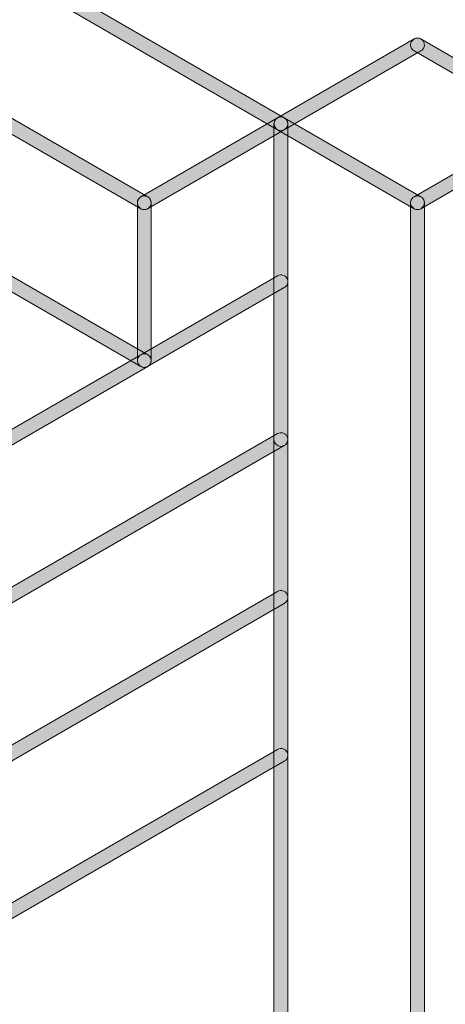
# Paper-space layout 'A01 Title Sheet' of a CAD drawing. Header units: millimetres. Extents: x 0 to 2642, y -51 to 594.
# Tile 8 of 14: x 545 to 561, y 530 to 566. Entities that reach past the tile are written whole.
import ezdxf
from ezdxf.enums import TextEntityAlignment as Align
from ezdxf.lldxf.tags import DXFTag

# ---------------------------------------------------------------- set-up
doc = ezdxf.new("R2010")
doc.units = ezdxf.units.MM
doc.linetypes.add('DASHED', pattern=[19.05, 12.7, -6.35])
doc.layers.add('A_10_Sheet_Annotation', color=250, linetype='Continuous', lineweight=25)
doc.styles.get("Standard").update_dxf_attribs({"font": 'arial.ttf'})
doc.styles.add('Standard 2.5mm (Annotative)', font='arial.ttf', dxfattribs={"height": 2.5})
doc.styles.add('Standard 3.0mm (Annotative)', font='arial.ttf', dxfattribs={"height": 3})
tags = doc.linetypes.add('COMM', pattern='A,12.7,-5.08,["TC",Standard,S=2.54,R=0,X=-2.54,Y=-1.27],-5', length=22.78).pattern_tags.tags
tags[6] = DXFTag(74, 10)

# ---------------------------------------------------------------- blocks, each defined once
blk = doc.blocks.new('Title Block - Project Title Sheet')
at = {"true_color": 0x28225c}
h = blk.add_hatch(color=179, dxfattribs=at)
h.dxf.hatch_style = 2
edge = h.paths.add_edge_path()
edge.add_spline(control_points=[(554.567, 561.882), (554.567, 561.882), (524.578, 579.196), (524.578, 579.196), (524.458, 579.265), (524.417, 579.418), (524.486, 579.539), (524.486, 579.539), (524.486, 579.539), (524.486, 579.539), (524.556, 579.659), (524.71, 579.7), (524.829, 579.631), (524.829, 579.631), (524.829, 579.631), (524.829, 579.631), (524.829, 579.631), (554.818, 562.317), (554.818, 562.317), (554.938, 562.248), (554.98, 562.094), (554.91, 561.973), (554.91, 561.973), (554.91, 561.973), (554.91, 561.973), (554.863, 561.893), (554.779, 561.848), (554.692, 561.848), (554.692, 561.848), (554.692, 561.848), (554.692, 561.848), (554.649, 561.848), (554.606, 561.859), (554.567, 561.882), (554.567, 561.882), (554.567, 561.882), (554.567, 561.882)], knot_values=[0, 0, 0, 0, 1, 1, 1, 2, 2, 2, 3, 3, 3, 4, 4, 4, 5, 5, 5, 6, 6, 6, 7, 7, 7, 8, 8, 8, 9, 9, 9, 10, 10, 10, 11, 11, 11, 12, 12, 12, 12], degree=3, periodic=0)
h = blk.add_hatch(color=179, dxfattribs=at)
h.dxf.hatch_style = 2
edge = h.paths.add_edge_path()
edge.add_spline(control_points=[(549.569, 558.996), (549.569, 558.996), (519.58, 576.31), (519.58, 576.31), (519.46, 576.38), (519.419, 576.533), (519.488, 576.653), (519.488, 576.653), (519.488, 576.653), (519.488, 576.653), (519.558, 576.773), (519.711, 576.815), (519.832, 576.745), (519.832, 576.745), (519.832, 576.745), (519.832, 576.745), (519.832, 576.745), (549.82, 559.431), (549.82, 559.431), (549.94, 559.361), (549.981, 559.208), (549.912, 559.088), (549.912, 559.088), (549.912, 559.088), (549.912, 559.088), (549.865, 559.007), (549.781, 558.962), (549.694, 558.962), (549.694, 558.962), (549.694, 558.962), (549.694, 558.962), (549.652, 558.962), (549.608, 558.974), (549.569, 558.996), (549.569, 558.996), (549.569, 558.996), (549.569, 558.996)], knot_values=[0, 0, 0, 0, 1, 1, 1, 2, 2, 2, 3, 3, 3, 4, 4, 4, 5, 5, 5, 6, 6, 6, 7, 7, 7, 8, 8, 8, 9, 9, 9, 10, 10, 10, 11, 11, 11, 12, 12, 12, 12], degree=3, periodic=0)
h = blk.add_hatch(color=179, dxfattribs=at)
h.dxf.hatch_style = 2
edge = h.paths.add_edge_path()
edge.add_spline(control_points=[(549.569, 553.224), (549.569, 553.224), (524.578, 567.653), (524.578, 567.653), (524.458, 567.722), (524.417, 567.876), (524.486, 567.997), (524.486, 567.997), (524.486, 567.997), (524.486, 567.997), (524.556, 568.117), (524.71, 568.158), (524.83, 568.089), (524.83, 568.089), (524.83, 568.089), (524.83, 568.089), (524.83, 568.089), (549.82, 553.66), (549.82, 553.66), (549.94, 553.591), (549.981, 553.437), (549.912, 553.317), (549.912, 553.317), (549.912, 553.317), (549.912, 553.317), (549.865, 553.236), (549.781, 553.191), (549.693, 553.191), (549.693, 553.191), (549.693, 553.191), (549.693, 553.191), (549.651, 553.191), (549.608, 553.202), (549.569, 553.224), (549.569, 553.224), (549.569, 553.224), (549.569, 553.224)], knot_values=[0, 0, 0, 0, 1, 1, 1, 2, 2, 2, 3, 3, 3, 4, 4, 4, 5, 5, 5, 6, 6, 6, 7, 7, 7, 8, 8, 8, 9, 9, 9, 10, 10, 10, 11, 11, 11, 12, 12, 12, 12], degree=3, periodic=0)
h = blk.add_hatch(color=179, dxfattribs=at)
h.dxf.hatch_style = 2
edge = h.paths.add_edge_path()
edge.add_spline(control_points=[(554.475, 561.974), (554.405, 562.094), (554.446, 562.248), (554.566, 562.317), (554.566, 562.317), (554.566, 562.317), (554.566, 562.317), (554.566, 562.317), (559.565, 565.203), (559.565, 565.203), (559.685, 565.272), (559.839, 565.231), (559.908, 565.111), (559.908, 565.111), (559.908, 565.111), (559.908, 565.111), (559.978, 564.991), (559.936, 564.837), (559.816, 564.768), (559.816, 564.768), (559.816, 564.768), (559.816, 564.768), (559.816, 564.768), (554.818, 561.882), (554.818, 561.882), (554.778, 561.859), (554.735, 561.848), (554.692, 561.848), (554.692, 561.848), (554.692, 561.848), (554.692, 561.848), (554.606, 561.848), (554.521, 561.893), (554.475, 561.974), (554.475, 561.974), (554.475, 561.974), (554.475, 561.974)], knot_values=[0, 0, 0, 0, 1, 1, 1, 2, 2, 2, 3, 3, 3, 4, 4, 4, 5, 5, 5, 6, 6, 6, 7, 7, 7, 8, 8, 8, 9, 9, 9, 10, 10, 10, 11, 11, 11, 12, 12, 12, 12], degree=3, periodic=0)
h = blk.add_hatch(color=179, dxfattribs=at)
h.dxf.hatch_style = 2
edge = h.paths.add_edge_path()
edge.add_spline(control_points=[(564.563, 561.882), (564.563, 561.882), (559.565, 564.768), (559.565, 564.768), (559.444, 564.837), (559.403, 564.991), (559.472, 565.11), (559.472, 565.11), (559.472, 565.11), (559.472, 565.11), (559.542, 565.23), (559.696, 565.272), (559.816, 565.203), (559.816, 565.203), (559.816, 565.203), (559.816, 565.203), (559.816, 565.203), (564.814, 562.317), (564.814, 562.317), (564.934, 562.248), (564.976, 562.094), (564.906, 561.974), (564.906, 561.974), (564.906, 561.974), (564.906, 561.974), (564.86, 561.893), (564.775, 561.849), (564.689, 561.849), (564.689, 561.849), (564.689, 561.849), (564.689, 561.849), (564.646, 561.849), (564.603, 561.859), (564.563, 561.882), (564.563, 561.882), (564.563, 561.882), (564.563, 561.882)], knot_values=[0, 0, 0, 0, 1, 1, 1, 2, 2, 2, 3, 3, 3, 4, 4, 4, 5, 5, 5, 6, 6, 6, 7, 7, 7, 8, 8, 8, 9, 9, 9, 10, 10, 10, 11, 11, 11, 12, 12, 12, 12], degree=3, periodic=0)
h = blk.add_hatch(color=179, dxfattribs=at)
h.dxf.hatch_style = 2
edge = h.paths.add_edge_path()
edge.add_spline(control_points=[(549.477, 559.088), (549.407, 559.208), (549.449, 559.362), (549.568, 559.431), (549.568, 559.431), (549.568, 559.431), (549.568, 559.431), (549.568, 559.431), (554.567, 562.317), (554.567, 562.317), (554.687, 562.386), (554.841, 562.345), (554.91, 562.225), (554.91, 562.225), (554.91, 562.225), (554.91, 562.225), (554.98, 562.105), (554.938, 561.952), (554.818, 561.882), (554.818, 561.882), (554.818, 561.882), (554.818, 561.882), (554.818, 561.882), (549.819, 558.996), (549.819, 558.996), (549.781, 558.974), (549.737, 558.962), (549.695, 558.962), (549.695, 558.962), (549.695, 558.962), (549.695, 558.962), (549.607, 558.962), (549.523, 559.007), (549.477, 559.088), (549.477, 559.088), (549.477, 559.088), (549.477, 559.088)], knot_values=[0, 0, 0, 0, 1, 1, 1, 2, 2, 2, 3, 3, 3, 4, 4, 4, 5, 5, 5, 6, 6, 6, 7, 7, 7, 8, 8, 8, 9, 9, 9, 10, 10, 10, 11, 11, 11, 12, 12, 12, 12], degree=3, periodic=0)
h = blk.add_hatch(color=179, dxfattribs=at)
h.dxf.hatch_style = 2
edge = h.paths.add_edge_path()
edge.add_spline(control_points=[(559.565, 558.996), (559.565, 558.996), (554.566, 561.882), (554.566, 561.882), (554.446, 561.951), (554.405, 562.105), (554.475, 562.225), (554.475, 562.225), (554.475, 562.225), (554.475, 562.225), (554.545, 562.345), (554.698, 562.387), (554.818, 562.317), (554.818, 562.317), (554.818, 562.317), (554.818, 562.317), (554.818, 562.317), (559.816, 559.431), (559.816, 559.431), (559.936, 559.362), (559.978, 559.208), (559.908, 559.088), (559.908, 559.088), (559.908, 559.088), (559.908, 559.088), (559.861, 559.007), (559.777, 558.962), (559.69, 558.962), (559.69, 558.962), (559.69, 558.962), (559.69, 558.962), (559.648, 558.962), (559.604, 558.974), (559.565, 558.996), (559.565, 558.996), (559.565, 558.996), (559.565, 558.996)], knot_values=[0, 0, 0, 0, 1, 1, 1, 2, 2, 2, 3, 3, 3, 4, 4, 4, 5, 5, 5, 6, 6, 6, 7, 7, 7, 8, 8, 8, 9, 9, 9, 10, 10, 10, 11, 11, 11, 12, 12, 12, 12], degree=3, periodic=0)
h = blk.add_hatch(color=179, dxfattribs=at)
h.dxf.hatch_style = 2
edge = h.paths.add_edge_path()
edge.add_spline(control_points=[(559.565, 558.996), (559.565, 558.996), (554.566, 561.881), (554.566, 561.881), (554.446, 561.951), (554.405, 562.104), (554.475, 562.225), (554.475, 562.225), (554.475, 562.225), (554.475, 562.225), (554.545, 562.345), (554.698, 562.386), (554.818, 562.317), (554.818, 562.317), (554.818, 562.317), (554.818, 562.317), (554.818, 562.317), (559.816, 559.431), (559.816, 559.431), (559.936, 559.361), (559.978, 559.208), (559.908, 559.088), (559.908, 559.088), (559.908, 559.088), (559.908, 559.088), (559.861, 559.007), (559.776, 558.962), (559.689, 558.962), (559.689, 558.962), (559.689, 558.962), (559.689, 558.962), (559.647, 558.962), (559.604, 558.973), (559.565, 558.996), (559.565, 558.996), (559.565, 558.996), (559.565, 558.996)], knot_values=[0, 0, 0, 0, 1, 1, 1, 2, 2, 2, 3, 3, 3, 4, 4, 4, 5, 5, 5, 6, 6, 6, 7, 7, 7, 8, 8, 8, 9, 9, 9, 10, 10, 10, 11, 11, 11, 12, 12, 12, 12], degree=3, periodic=0)
h = blk.add_hatch(color=179, dxfattribs=at)
h.dxf.hatch_style = 2
edge = h.paths.add_edge_path()
edge.add_spline(control_points=[(554.441, 498.615), (554.441, 498.615), (554.441, 562.099), (554.441, 562.099), (554.441, 562.238), (554.553, 562.351), (554.692, 562.351), (554.692, 562.351), (554.692, 562.351), (554.692, 562.351), (554.832, 562.351), (554.944, 562.238), (554.944, 562.099), (554.944, 562.099), (554.944, 562.099), (554.944, 562.099), (554.944, 562.099), (554.944, 498.615), (554.944, 498.615), (554.944, 498.476), (554.832, 498.364), (554.692, 498.364), (554.692, 498.364), (554.692, 498.364), (554.692, 498.364), (554.553, 498.364), (554.441, 498.476), (554.441, 498.615), (554.441, 498.615), (554.441, 498.615), (554.441, 498.615)], knot_values=[0, 0, 0, 0, 1, 1, 1, 2, 2, 2, 3, 3, 3, 4, 4, 4, 5, 5, 5, 6, 6, 6, 7, 7, 7, 8, 8, 8, 9, 9, 9, 10, 10, 10, 10], degree=3, periodic=0)
h = blk.add_hatch(color=179, dxfattribs=at)
h.dxf.hatch_style = 2
edge = h.paths.add_edge_path()
edge.add_spline(control_points=[(554.441, 550.557), (554.441, 550.557), (554.441, 562.099), (554.441, 562.099), (554.441, 562.238), (554.554, 562.35), (554.692, 562.35), (554.692, 562.35), (554.692, 562.35), (554.692, 562.35), (554.832, 562.35), (554.944, 562.238), (554.944, 562.099), (554.944, 562.099), (554.944, 562.099), (554.944, 562.099), (554.944, 562.099), (554.944, 550.557), (554.944, 550.557), (554.944, 550.418), (554.832, 550.306), (554.692, 550.306), (554.692, 550.306), (554.692, 550.306), (554.692, 550.306), (554.554, 550.306), (554.441, 550.418), (554.441, 550.557), (554.441, 550.557), (554.441, 550.557), (554.441, 550.557)], knot_values=[0, 0, 0, 0, 1, 1, 1, 2, 2, 2, 3, 3, 3, 4, 4, 4, 5, 5, 5, 6, 6, 6, 7, 7, 7, 8, 8, 8, 9, 9, 9, 10, 10, 10, 10], degree=3, periodic=0)
h = blk.add_hatch(color=179, dxfattribs=at)
h.dxf.hatch_style = 2
edge = h.paths.add_edge_path()
edge.add_spline(control_points=[(559.472, 559.088), (559.403, 559.208), (559.444, 559.362), (559.565, 559.431), (559.565, 559.431), (559.565, 559.431), (559.565, 559.431), (559.565, 559.431), (564.563, 562.317), (564.563, 562.317), (564.684, 562.386), (564.837, 562.345), (564.906, 562.225), (564.906, 562.225), (564.906, 562.225), (564.906, 562.225), (564.976, 562.105), (564.934, 561.951), (564.814, 561.882), (564.814, 561.882), (564.814, 561.882), (564.814, 561.882), (564.814, 561.882), (559.816, 558.996), (559.816, 558.996), (559.776, 558.974), (559.733, 558.962), (559.69, 558.962), (559.69, 558.962), (559.69, 558.962), (559.69, 558.962), (559.604, 558.962), (559.519, 559.007), (559.472, 559.088), (559.472, 559.088), (559.472, 559.088), (559.472, 559.088)], knot_values=[0, 0, 0, 0, 1, 1, 1, 2, 2, 2, 3, 3, 3, 4, 4, 4, 5, 5, 5, 6, 6, 6, 7, 7, 7, 8, 8, 8, 9, 9, 9, 10, 10, 10, 11, 11, 11, 12, 12, 12, 12], degree=3, periodic=0)
h = blk.add_hatch(color=179, dxfattribs=at)
h.dxf.hatch_style = 2
edge = h.paths.add_edge_path()
edge.add_spline(control_points=[(549.443, 553.442), (549.443, 553.442), (549.443, 559.214), (549.443, 559.214), (549.443, 559.352), (549.555, 559.465), (549.694, 559.465), (549.694, 559.465), (549.694, 559.465), (549.694, 559.465), (549.833, 559.465), (549.945, 559.352), (549.945, 559.214), (549.945, 559.214), (549.945, 559.214), (549.945, 559.214), (549.945, 559.214), (549.945, 553.442), (549.945, 553.442), (549.945, 553.304), (549.833, 553.191), (549.694, 553.191), (549.694, 553.191), (549.694, 553.191), (549.694, 553.191), (549.555, 553.191), (549.443, 553.304), (549.443, 553.442), (549.443, 553.442), (549.443, 553.442), (549.443, 553.442)], knot_values=[0, 0, 0, 0, 1, 1, 1, 2, 2, 2, 3, 3, 3, 4, 4, 4, 5, 5, 5, 6, 6, 6, 7, 7, 7, 8, 8, 8, 9, 9, 9, 10, 10, 10, 10], degree=3, periodic=0)
h = blk.add_hatch(color=179, dxfattribs=at)
h.dxf.hatch_style = 2
edge = h.paths.add_edge_path()
edge.add_spline(control_points=[(559.439, 489.959), (559.439, 489.959), (559.439, 559.213), (559.439, 559.213), (559.439, 559.352), (559.552, 559.465), (559.69, 559.465), (559.69, 559.465), (559.69, 559.465), (559.69, 559.465), (559.829, 559.465), (559.942, 559.352), (559.942, 559.213), (559.942, 559.213), (559.942, 559.213), (559.942, 559.213), (559.942, 559.213), (559.942, 489.959), (559.942, 489.959), (559.942, 489.821), (559.829, 489.708), (559.69, 489.708), (559.69, 489.708), (559.69, 489.708), (559.69, 489.708), (559.552, 489.708), (559.439, 489.821), (559.439, 489.959), (559.439, 489.959), (559.439, 489.959), (559.439, 489.959)], knot_values=[0, 0, 0, 0, 1, 1, 1, 2, 2, 2, 3, 3, 3, 4, 4, 4, 5, 5, 5, 6, 6, 6, 7, 7, 7, 8, 8, 8, 9, 9, 9, 10, 10, 10, 10], degree=3, periodic=0)
h = blk.add_hatch(color=179, dxfattribs=at)
h.dxf.hatch_style = 2
edge = h.paths.add_edge_path()
edge.add_spline(control_points=[(549.477, 553.317), (549.407, 553.436), (549.449, 553.59), (549.568, 553.66), (549.568, 553.66), (549.568, 553.66), (549.568, 553.66), (549.568, 553.66), (554.567, 556.545), (554.567, 556.545), (554.687, 556.615), (554.841, 556.574), (554.91, 556.453), (554.91, 556.453), (554.91, 556.453), (554.91, 556.453), (554.98, 556.333), (554.938, 556.18), (554.818, 556.11), (554.818, 556.11), (554.818, 556.11), (554.818, 556.11), (554.818, 556.11), (549.819, 553.225), (549.819, 553.225), (549.781, 553.202), (549.737, 553.191), (549.695, 553.191), (549.695, 553.191), (549.695, 553.191), (549.695, 553.191), (549.607, 553.191), (549.523, 553.236), (549.477, 553.317), (549.477, 553.317), (549.477, 553.317), (549.477, 553.317)], knot_values=[0, 0, 0, 0, 1, 1, 1, 2, 2, 2, 3, 3, 3, 4, 4, 4, 5, 5, 5, 6, 6, 6, 7, 7, 7, 8, 8, 8, 9, 9, 9, 10, 10, 10, 11, 11, 11, 12, 12, 12, 12], degree=3, periodic=0)
h = blk.add_hatch(color=179, dxfattribs=at)
h.dxf.hatch_style = 2
edge = h.paths.add_edge_path()
edge.add_spline(control_points=[(524.486, 538.889), (524.417, 539.008), (524.458, 539.162), (524.578, 539.232), (524.578, 539.232), (524.578, 539.232), (524.578, 539.232), (524.578, 539.232), (549.569, 553.66), (549.569, 553.66), (549.689, 553.729), (549.842, 553.688), (549.912, 553.568), (549.912, 553.568), (549.912, 553.568), (549.912, 553.568), (549.981, 553.448), (549.94, 553.294), (549.82, 553.224), (549.82, 553.224), (549.82, 553.224), (549.82, 553.224), (549.82, 553.224), (524.83, 538.796), (524.83, 538.796), (524.79, 538.774), (524.747, 538.763), (524.704, 538.763), (524.704, 538.763), (524.704, 538.763), (524.704, 538.763), (524.617, 538.763), (524.533, 538.808), (524.486, 538.889), (524.486, 538.889), (524.486, 538.889), (524.486, 538.889)], knot_values=[0, 0, 0, 0, 1, 1, 1, 2, 2, 2, 3, 3, 3, 4, 4, 4, 5, 5, 5, 6, 6, 6, 7, 7, 7, 8, 8, 8, 9, 9, 9, 10, 10, 10, 11, 11, 11, 12, 12, 12, 12], degree=3, periodic=0)
h = blk.add_hatch(color=179, dxfattribs=at)
h.dxf.hatch_style = 2
edge = h.paths.add_edge_path()
edge.add_spline(control_points=[(524.486, 533.118), (524.417, 533.238), (524.458, 533.391), (524.578, 533.461), (524.578, 533.461), (524.578, 533.461), (524.578, 533.461), (524.578, 533.461), (554.567, 550.775), (554.567, 550.775), (554.687, 550.844), (554.841, 550.803), (554.91, 550.683), (554.91, 550.683), (554.91, 550.683), (554.91, 550.683), (554.98, 550.563), (554.938, 550.409), (554.818, 550.34), (554.818, 550.34), (554.818, 550.34), (554.818, 550.34), (554.818, 550.34), (524.829, 533.026), (524.829, 533.026), (524.79, 533.003), (524.748, 532.992), (524.705, 532.992), (524.705, 532.992), (524.705, 532.992), (524.705, 532.992), (524.618, 532.992), (524.533, 533.037), (524.486, 533.118), (524.486, 533.118), (524.486, 533.118), (524.486, 533.118)], knot_values=[0, 0, 0, 0, 1, 1, 1, 2, 2, 2, 3, 3, 3, 4, 4, 4, 5, 5, 5, 6, 6, 6, 7, 7, 7, 8, 8, 8, 9, 9, 9, 10, 10, 10, 11, 11, 11, 12, 12, 12, 12], degree=3, periodic=0)
h = blk.add_hatch(color=179, dxfattribs=at)
h.dxf.hatch_style = 2
edge = h.paths.add_edge_path()
edge.add_spline(control_points=[(524.486, 533.118), (524.417, 533.238), (524.458, 533.391), (524.578, 533.461), (524.578, 533.461), (524.578, 533.461), (524.578, 533.461), (524.578, 533.461), (554.567, 550.775), (554.567, 550.775), (554.687, 550.844), (554.841, 550.803), (554.91, 550.683), (554.91, 550.683), (554.91, 550.683), (554.91, 550.683), (554.98, 550.563), (554.938, 550.409), (554.818, 550.34), (554.818, 550.34), (554.818, 550.34), (554.818, 550.34), (554.818, 550.34), (524.829, 533.026), (524.829, 533.026), (524.79, 533.003), (524.748, 532.992), (524.705, 532.992), (524.705, 532.992), (524.705, 532.992), (524.705, 532.992), (524.618, 532.992), (524.533, 533.037), (524.486, 533.118), (524.486, 533.118), (524.486, 533.118), (524.486, 533.118)], knot_values=[0, 0, 0, 0, 1, 1, 1, 2, 2, 2, 3, 3, 3, 4, 4, 4, 5, 5, 5, 6, 6, 6, 7, 7, 7, 8, 8, 8, 9, 9, 9, 10, 10, 10, 11, 11, 11, 12, 12, 12, 12], degree=3, periodic=0)
h = blk.add_hatch(color=179, dxfattribs=at)
h.dxf.hatch_style = 2
edge = h.paths.add_edge_path()
edge.add_spline(control_points=[(529.485, 530.232), (529.416, 530.353), (529.456, 530.506), (529.577, 530.575), (529.577, 530.575), (529.577, 530.575), (529.577, 530.575), (529.577, 530.575), (554.567, 545.003), (554.567, 545.003), (554.687, 545.072), (554.841, 545.032), (554.91, 544.91), (554.91, 544.91), (554.91, 544.91), (554.91, 544.91), (554.98, 544.791), (554.938, 544.637), (554.817, 544.568), (554.817, 544.568), (554.817, 544.568), (554.817, 544.568), (554.817, 544.568), (529.827, 530.14), (529.827, 530.14), (529.788, 530.117), (529.745, 530.106), (529.703, 530.106), (529.703, 530.106), (529.703, 530.106), (529.703, 530.106), (529.616, 530.106), (529.531, 530.151), (529.485, 530.232), (529.485, 530.232), (529.485, 530.232), (529.485, 530.232)], knot_values=[0, 0, 0, 0, 1, 1, 1, 2, 2, 2, 3, 3, 3, 4, 4, 4, 5, 5, 5, 6, 6, 6, 7, 7, 7, 8, 8, 8, 9, 9, 9, 10, 10, 10, 11, 11, 11, 12, 12, 12, 12], degree=3, periodic=0)
h = blk.add_hatch(color=179, dxfattribs=at)
h.dxf.hatch_style = 2
edge = h.paths.add_edge_path()
edge.add_spline(control_points=[(529.485, 524.46), (529.416, 524.581), (529.457, 524.735), (529.577, 524.804), (529.577, 524.804), (529.577, 524.804), (529.577, 524.804), (529.577, 524.804), (554.566, 539.231), (554.566, 539.231), (554.687, 539.301), (554.841, 539.26), (554.91, 539.14), (554.91, 539.14), (554.91, 539.14), (554.91, 539.14), (554.979, 539.02), (554.938, 538.866), (554.818, 538.796), (554.818, 538.796), (554.818, 538.796), (554.818, 538.796), (554.818, 538.796), (529.828, 524.368), (529.828, 524.368), (529.788, 524.346), (529.745, 524.335), (529.703, 524.335), (529.703, 524.335), (529.703, 524.335), (529.703, 524.335), (529.616, 524.335), (529.531, 524.38), (529.485, 524.46), (529.485, 524.46), (529.485, 524.46), (529.485, 524.46)], knot_values=[0, 0, 0, 0, 1, 1, 1, 2, 2, 2, 3, 3, 3, 4, 4, 4, 5, 5, 5, 6, 6, 6, 7, 7, 7, 8, 8, 8, 9, 9, 9, 10, 10, 10, 11, 11, 11, 12, 12, 12, 12], degree=3, periodic=0)
at = {"lineweight": 0}
for points in [[(559.691, 564.985), (559.691, 564.985)], [(559.69, 559.213), (559.69, 559.213)], [(559.691, 553.442), (559.691, 553.442)], [(559.691, 536.353), (559.691, 536.353)]]:
    blk.add_lwpolyline(points, dxfattribs=at)
for points, knots in [([(554.567, 561.882), (554.567, 561.882), (524.578, 579.196), (524.578, 579.196), (524.458, 579.265), (524.417, 579.418), (524.486, 579.539), (524.486, 579.539), (524.486, 579.539), (524.486, 579.539), (524.556, 579.659), (524.71, 579.7), (524.829, 579.631), (524.829, 579.631), (524.829, 579.631), (524.829, 579.631), (524.829, 579.631), (554.818, 562.317), (554.818, 562.317), (554.938, 562.248), (554.98, 562.094), (554.91, 561.973), (554.91, 561.973), (554.91, 561.973), (554.91, 561.973), (554.863, 561.893), (554.779, 561.848), (554.692, 561.848), (554.692, 561.848), (554.692, 561.848), (554.692, 561.848), (554.649, 561.848), (554.606, 561.859), (554.567, 561.882), (554.567, 561.882), (554.567, 561.882), (554.567, 561.882)], [0, 0, 0, 0, 1, 1, 1, 2, 2, 2, 3, 3, 3, 4, 4, 4, 5, 5, 5, 6, 6, 6, 7, 7, 7, 8, 8, 8, 9, 9, 9, 10, 10, 10, 11, 11, 11, 12, 12, 12, 12]), ([(549.569, 558.996), (549.569, 558.996), (519.58, 576.31), (519.58, 576.31), (519.46, 576.38), (519.419, 576.533), (519.488, 576.653), (519.488, 576.653), (519.488, 576.653), (519.488, 576.653), (519.558, 576.773), (519.711, 576.815), (519.832, 576.745), (519.832, 576.745), (519.832, 576.745), (519.832, 576.745), (519.832, 576.745), (549.82, 559.431), (549.82, 559.431), (549.94, 559.361), (549.981, 559.208), (549.912, 559.088), (549.912, 559.088), (549.912, 559.088), (549.912, 559.088), (549.865, 559.007), (549.781, 558.962), (549.694, 558.962), (549.694, 558.962), (549.694, 558.962), (549.694, 558.962), (549.652, 558.962), (549.608, 558.974), (549.569, 558.996), (549.569, 558.996), (549.569, 558.996), (549.569, 558.996)], [0, 0, 0, 0, 1, 1, 1, 2, 2, 2, 3, 3, 3, 4, 4, 4, 5, 5, 5, 6, 6, 6, 7, 7, 7, 8, 8, 8, 9, 9, 9, 10, 10, 10, 11, 11, 11, 12, 12, 12, 12]), ([(549.569, 553.224), (549.569, 553.224), (524.578, 567.653), (524.578, 567.653), (524.458, 567.722), (524.417, 567.876), (524.486, 567.997), (524.486, 567.997), (524.486, 567.997), (524.486, 567.997), (524.556, 568.117), (524.71, 568.158), (524.83, 568.089), (524.83, 568.089), (524.83, 568.089), (524.83, 568.089), (524.83, 568.089), (549.82, 553.66), (549.82, 553.66), (549.94, 553.591), (549.981, 553.437), (549.912, 553.317), (549.912, 553.317), (549.912, 553.317), (549.912, 553.317), (549.865, 553.236), (549.781, 553.191), (549.693, 553.191), (549.693, 553.191), (549.693, 553.191), (549.693, 553.191), (549.651, 553.191), (549.608, 553.202), (549.569, 553.224), (549.569, 553.224), (549.569, 553.224), (549.569, 553.224)], [0, 0, 0, 0, 1, 1, 1, 2, 2, 2, 3, 3, 3, 4, 4, 4, 5, 5, 5, 6, 6, 6, 7, 7, 7, 8, 8, 8, 9, 9, 9, 10, 10, 10, 11, 11, 11, 12, 12, 12, 12]), ([(554.475, 561.974), (554.405, 562.094), (554.446, 562.248), (554.566, 562.317), (554.566, 562.317), (554.566, 562.317), (554.566, 562.317), (554.566, 562.317), (559.565, 565.203), (559.565, 565.203), (559.685, 565.272), (559.839, 565.231), (559.908, 565.111), (559.908, 565.111), (559.908, 565.111), (559.908, 565.111), (559.978, 564.991), (559.936, 564.837), (559.816, 564.768), (559.816, 564.768), (559.816, 564.768), (559.816, 564.768), (559.816, 564.768), (554.818, 561.882), (554.818, 561.882), (554.778, 561.859), (554.735, 561.848), (554.692, 561.848), (554.692, 561.848), (554.692, 561.848), (554.692, 561.848), (554.606, 561.848), (554.521, 561.893), (554.475, 561.974), (554.475, 561.974), (554.475, 561.974), (554.475, 561.974)], [0, 0, 0, 0, 1, 1, 1, 2, 2, 2, 3, 3, 3, 4, 4, 4, 5, 5, 5, 6, 6, 6, 7, 7, 7, 8, 8, 8, 9, 9, 9, 10, 10, 10, 11, 11, 11, 12, 12, 12, 12]), ([(564.563, 561.882), (564.563, 561.882), (559.565, 564.768), (559.565, 564.768), (559.444, 564.837), (559.403, 564.991), (559.472, 565.11), (559.472, 565.11), (559.472, 565.11), (559.472, 565.11), (559.542, 565.23), (559.696, 565.272), (559.816, 565.203), (559.816, 565.203), (559.816, 565.203), (559.816, 565.203), (559.816, 565.203), (564.814, 562.317), (564.814, 562.317), (564.934, 562.248), (564.976, 562.094), (564.906, 561.974), (564.906, 561.974), (564.906, 561.974), (564.906, 561.974), (564.86, 561.893), (564.775, 561.849), (564.689, 561.849), (564.689, 561.849), (564.689, 561.849), (564.689, 561.849), (564.646, 561.849), (564.603, 561.859), (564.563, 561.882), (564.563, 561.882), (564.563, 561.882), (564.563, 561.882)], [0, 0, 0, 0, 1, 1, 1, 2, 2, 2, 3, 3, 3, 4, 4, 4, 5, 5, 5, 6, 6, 6, 7, 7, 7, 8, 8, 8, 9, 9, 9, 10, 10, 10, 11, 11, 11, 12, 12, 12, 12]), ([(549.477, 559.088), (549.407, 559.208), (549.449, 559.362), (549.568, 559.431), (549.568, 559.431), (549.568, 559.431), (549.568, 559.431), (549.568, 559.431), (554.567, 562.317), (554.567, 562.317), (554.687, 562.386), (554.841, 562.345), (554.91, 562.225), (554.91, 562.225), (554.91, 562.225), (554.91, 562.225), (554.98, 562.105), (554.938, 561.952), (554.818, 561.882), (554.818, 561.882), (554.818, 561.882), (554.818, 561.882), (554.818, 561.882), (549.819, 558.996), (549.819, 558.996), (549.781, 558.974), (549.737, 558.962), (549.695, 558.962), (549.695, 558.962), (549.695, 558.962), (549.695, 558.962), (549.607, 558.962), (549.523, 559.007), (549.477, 559.088), (549.477, 559.088), (549.477, 559.088), (549.477, 559.088)], [0, 0, 0, 0, 1, 1, 1, 2, 2, 2, 3, 3, 3, 4, 4, 4, 5, 5, 5, 6, 6, 6, 7, 7, 7, 8, 8, 8, 9, 9, 9, 10, 10, 10, 11, 11, 11, 12, 12, 12, 12]), ([(559.565, 558.996), (559.565, 558.996), (554.566, 561.882), (554.566, 561.882), (554.446, 561.951), (554.405, 562.105), (554.475, 562.225), (554.475, 562.225), (554.475, 562.225), (554.475, 562.225), (554.545, 562.345), (554.698, 562.387), (554.818, 562.317), (554.818, 562.317), (554.818, 562.317), (554.818, 562.317), (554.818, 562.317), (559.816, 559.431), (559.816, 559.431), (559.936, 559.362), (559.978, 559.208), (559.908, 559.088), (559.908, 559.088), (559.908, 559.088), (559.908, 559.088), (559.861, 559.007), (559.777, 558.962), (559.69, 558.962), (559.69, 558.962), (559.69, 558.962), (559.69, 558.962), (559.648, 558.962), (559.604, 558.974), (559.565, 558.996), (559.565, 558.996), (559.565, 558.996), (559.565, 558.996)], [0, 0, 0, 0, 1, 1, 1, 2, 2, 2, 3, 3, 3, 4, 4, 4, 5, 5, 5, 6, 6, 6, 7, 7, 7, 8, 8, 8, 9, 9, 9, 10, 10, 10, 11, 11, 11, 12, 12, 12, 12]), ([(559.565, 558.996), (559.565, 558.996), (554.566, 561.881), (554.566, 561.881), (554.446, 561.951), (554.405, 562.104), (554.475, 562.225), (554.475, 562.225), (554.475, 562.225), (554.475, 562.225), (554.545, 562.345), (554.698, 562.386), (554.818, 562.317), (554.818, 562.317), (554.818, 562.317), (554.818, 562.317), (554.818, 562.317), (559.816, 559.431), (559.816, 559.431), (559.936, 559.361), (559.978, 559.208), (559.908, 559.088), (559.908, 559.088), (559.908, 559.088), (559.908, 559.088), (559.861, 559.007), (559.776, 558.962), (559.689, 558.962), (559.689, 558.962), (559.689, 558.962), (559.689, 558.962), (559.647, 558.962), (559.604, 558.973), (559.565, 558.996), (559.565, 558.996), (559.565, 558.996), (559.565, 558.996)], [0, 0, 0, 0, 1, 1, 1, 2, 2, 2, 3, 3, 3, 4, 4, 4, 5, 5, 5, 6, 6, 6, 7, 7, 7, 8, 8, 8, 9, 9, 9, 10, 10, 10, 11, 11, 11, 12, 12, 12, 12]), ([(554.441, 498.615), (554.441, 498.615), (554.441, 562.099), (554.441, 562.099), (554.441, 562.238), (554.553, 562.351), (554.692, 562.351), (554.692, 562.351), (554.692, 562.351), (554.692, 562.351), (554.832, 562.351), (554.944, 562.238), (554.944, 562.099), (554.944, 562.099), (554.944, 562.099), (554.944, 562.099), (554.944, 562.099), (554.944, 498.615), (554.944, 498.615), (554.944, 498.476), (554.832, 498.364), (554.692, 498.364), (554.692, 498.364), (554.692, 498.364), (554.692, 498.364), (554.553, 498.364), (554.441, 498.476), (554.441, 498.615), (554.441, 498.615), (554.441, 498.615), (554.441, 498.615)], [0, 0, 0, 0, 1, 1, 1, 2, 2, 2, 3, 3, 3, 4, 4, 4, 5, 5, 5, 6, 6, 6, 7, 7, 7, 8, 8, 8, 9, 9, 9, 10, 10, 10, 10]), ([(554.441, 550.557), (554.441, 550.557), (554.441, 562.099), (554.441, 562.099), (554.441, 562.238), (554.554, 562.35), (554.692, 562.35), (554.692, 562.35), (554.692, 562.35), (554.692, 562.35), (554.832, 562.35), (554.944, 562.238), (554.944, 562.099), (554.944, 562.099), (554.944, 562.099), (554.944, 562.099), (554.944, 562.099), (554.944, 550.557), (554.944, 550.557), (554.944, 550.418), (554.832, 550.306), (554.692, 550.306), (554.692, 550.306), (554.692, 550.306), (554.692, 550.306), (554.554, 550.306), (554.441, 550.418), (554.441, 550.557), (554.441, 550.557), (554.441, 550.557), (554.441, 550.557)], [0, 0, 0, 0, 1, 1, 1, 2, 2, 2, 3, 3, 3, 4, 4, 4, 5, 5, 5, 6, 6, 6, 7, 7, 7, 8, 8, 8, 9, 9, 9, 10, 10, 10, 10]), ([(559.472, 559.088), (559.403, 559.208), (559.444, 559.362), (559.565, 559.431), (559.565, 559.431), (559.565, 559.431), (559.565, 559.431), (559.565, 559.431), (564.563, 562.317), (564.563, 562.317), (564.684, 562.386), (564.837, 562.345), (564.906, 562.225), (564.906, 562.225), (564.906, 562.225), (564.906, 562.225), (564.976, 562.105), (564.934, 561.951), (564.814, 561.882), (564.814, 561.882), (564.814, 561.882), (564.814, 561.882), (564.814, 561.882), (559.816, 558.996), (559.816, 558.996), (559.776, 558.974), (559.733, 558.962), (559.69, 558.962), (559.69, 558.962), (559.69, 558.962), (559.69, 558.962), (559.604, 558.962), (559.519, 559.007), (559.472, 559.088), (559.472, 559.088), (559.472, 559.088), (559.472, 559.088)], [0, 0, 0, 0, 1, 1, 1, 2, 2, 2, 3, 3, 3, 4, 4, 4, 5, 5, 5, 6, 6, 6, 7, 7, 7, 8, 8, 8, 9, 9, 9, 10, 10, 10, 11, 11, 11, 12, 12, 12, 12]), ([(549.443, 553.442), (549.443, 553.442), (549.443, 559.214), (549.443, 559.214), (549.443, 559.352), (549.555, 559.465), (549.694, 559.465), (549.694, 559.465), (549.694, 559.465), (549.694, 559.465), (549.833, 559.465), (549.945, 559.352), (549.945, 559.214), (549.945, 559.214), (549.945, 559.214), (549.945, 559.214), (549.945, 559.214), (549.945, 553.442), (549.945, 553.442), (549.945, 553.304), (549.833, 553.191), (549.694, 553.191), (549.694, 553.191), (549.694, 553.191), (549.694, 553.191), (549.555, 553.191), (549.443, 553.304), (549.443, 553.442), (549.443, 553.442), (549.443, 553.442), (549.443, 553.442)], [0, 0, 0, 0, 1, 1, 1, 2, 2, 2, 3, 3, 3, 4, 4, 4, 5, 5, 5, 6, 6, 6, 7, 7, 7, 8, 8, 8, 9, 9, 9, 10, 10, 10, 10]), ([(559.439, 489.959), (559.439, 489.959), (559.439, 559.213), (559.439, 559.213), (559.439, 559.352), (559.552, 559.465), (559.69, 559.465), (559.69, 559.465), (559.69, 559.465), (559.69, 559.465), (559.829, 559.465), (559.942, 559.352), (559.942, 559.213), (559.942, 559.213), (559.942, 559.213), (559.942, 559.213), (559.942, 559.213), (559.942, 489.959), (559.942, 489.959), (559.942, 489.821), (559.829, 489.708), (559.69, 489.708), (559.69, 489.708), (559.69, 489.708), (559.69, 489.708), (559.552, 489.708), (559.439, 489.821), (559.439, 489.959), (559.439, 489.959), (559.439, 489.959), (559.439, 489.959)], [0, 0, 0, 0, 1, 1, 1, 2, 2, 2, 3, 3, 3, 4, 4, 4, 5, 5, 5, 6, 6, 6, 7, 7, 7, 8, 8, 8, 9, 9, 9, 10, 10, 10, 10]), ([(549.477, 553.317), (549.407, 553.436), (549.449, 553.59), (549.568, 553.66), (549.568, 553.66), (549.568, 553.66), (549.568, 553.66), (549.568, 553.66), (554.567, 556.545), (554.567, 556.545), (554.687, 556.615), (554.841, 556.574), (554.91, 556.453), (554.91, 556.453), (554.91, 556.453), (554.91, 556.453), (554.98, 556.333), (554.938, 556.18), (554.818, 556.11), (554.818, 556.11), (554.818, 556.11), (554.818, 556.11), (554.818, 556.11), (549.819, 553.225), (549.819, 553.225), (549.781, 553.202), (549.737, 553.191), (549.695, 553.191), (549.695, 553.191), (549.695, 553.191), (549.695, 553.191), (549.607, 553.191), (549.523, 553.236), (549.477, 553.317), (549.477, 553.317), (549.477, 553.317), (549.477, 553.317)], [0, 0, 0, 0, 1, 1, 1, 2, 2, 2, 3, 3, 3, 4, 4, 4, 5, 5, 5, 6, 6, 6, 7, 7, 7, 8, 8, 8, 9, 9, 9, 10, 10, 10, 11, 11, 11, 12, 12, 12, 12]), ([(524.486, 538.889), (524.417, 539.008), (524.458, 539.162), (524.578, 539.232), (524.578, 539.232), (524.578, 539.232), (524.578, 539.232), (524.578, 539.232), (549.569, 553.66), (549.569, 553.66), (549.689, 553.729), (549.842, 553.688), (549.912, 553.568), (549.912, 553.568), (549.912, 553.568), (549.912, 553.568), (549.981, 553.448), (549.94, 553.294), (549.82, 553.224), (549.82, 553.224), (549.82, 553.224), (549.82, 553.224), (549.82, 553.224), (524.83, 538.796), (524.83, 538.796), (524.79, 538.774), (524.747, 538.763), (524.704, 538.763), (524.704, 538.763), (524.704, 538.763), (524.704, 538.763), (524.617, 538.763), (524.533, 538.808), (524.486, 538.889), (524.486, 538.889), (524.486, 538.889), (524.486, 538.889)], [0, 0, 0, 0, 1, 1, 1, 2, 2, 2, 3, 3, 3, 4, 4, 4, 5, 5, 5, 6, 6, 6, 7, 7, 7, 8, 8, 8, 9, 9, 9, 10, 10, 10, 11, 11, 11, 12, 12, 12, 12]), ([(524.486, 533.118), (524.417, 533.238), (524.458, 533.391), (524.578, 533.461), (524.578, 533.461), (524.578, 533.461), (524.578, 533.461), (524.578, 533.461), (554.567, 550.775), (554.567, 550.775), (554.687, 550.844), (554.841, 550.803), (554.91, 550.683), (554.91, 550.683), (554.91, 550.683), (554.91, 550.683), (554.98, 550.563), (554.938, 550.409), (554.818, 550.34), (554.818, 550.34), (554.818, 550.34), (554.818, 550.34), (554.818, 550.34), (524.829, 533.026), (524.829, 533.026), (524.79, 533.003), (524.748, 532.992), (524.705, 532.992), (524.705, 532.992), (524.705, 532.992), (524.705, 532.992), (524.618, 532.992), (524.533, 533.037), (524.486, 533.118), (524.486, 533.118), (524.486, 533.118), (524.486, 533.118)], [0, 0, 0, 0, 1, 1, 1, 2, 2, 2, 3, 3, 3, 4, 4, 4, 5, 5, 5, 6, 6, 6, 7, 7, 7, 8, 8, 8, 9, 9, 9, 10, 10, 10, 11, 11, 11, 12, 12, 12, 12]), ([(524.486, 533.118), (524.417, 533.238), (524.458, 533.391), (524.578, 533.461), (524.578, 533.461), (524.578, 533.461), (524.578, 533.461), (524.578, 533.461), (554.567, 550.775), (554.567, 550.775), (554.687, 550.844), (554.841, 550.803), (554.91, 550.683), (554.91, 550.683), (554.91, 550.683), (554.91, 550.683), (554.98, 550.563), (554.938, 550.409), (554.818, 550.34), (554.818, 550.34), (554.818, 550.34), (554.818, 550.34), (554.818, 550.34), (524.829, 533.026), (524.829, 533.026), (524.79, 533.003), (524.748, 532.992), (524.705, 532.992), (524.705, 532.992), (524.705, 532.992), (524.705, 532.992), (524.618, 532.992), (524.533, 533.037), (524.486, 533.118), (524.486, 533.118), (524.486, 533.118), (524.486, 533.118)], [0, 0, 0, 0, 1, 1, 1, 2, 2, 2, 3, 3, 3, 4, 4, 4, 5, 5, 5, 6, 6, 6, 7, 7, 7, 8, 8, 8, 9, 9, 9, 10, 10, 10, 11, 11, 11, 12, 12, 12, 12]), ([(529.485, 530.232), (529.416, 530.353), (529.456, 530.506), (529.577, 530.575), (529.577, 530.575), (529.577, 530.575), (529.577, 530.575), (529.577, 530.575), (554.567, 545.003), (554.567, 545.003), (554.687, 545.072), (554.841, 545.032), (554.91, 544.91), (554.91, 544.91), (554.91, 544.91), (554.91, 544.91), (554.98, 544.791), (554.938, 544.637), (554.817, 544.568), (554.817, 544.568), (554.817, 544.568), (554.817, 544.568), (554.817, 544.568), (529.827, 530.14), (529.827, 530.14), (529.788, 530.117), (529.745, 530.106), (529.703, 530.106), (529.703, 530.106), (529.703, 530.106), (529.703, 530.106), (529.616, 530.106), (529.531, 530.151), (529.485, 530.232), (529.485, 530.232), (529.485, 530.232), (529.485, 530.232)], [0, 0, 0, 0, 1, 1, 1, 2, 2, 2, 3, 3, 3, 4, 4, 4, 5, 5, 5, 6, 6, 6, 7, 7, 7, 8, 8, 8, 9, 9, 9, 10, 10, 10, 11, 11, 11, 12, 12, 12, 12]), ([(529.485, 524.46), (529.416, 524.581), (529.457, 524.735), (529.577, 524.804), (529.577, 524.804), (529.577, 524.804), (529.577, 524.804), (529.577, 524.804), (554.566, 539.231), (554.566, 539.231), (554.687, 539.301), (554.841, 539.26), (554.91, 539.14), (554.91, 539.14), (554.91, 539.14), (554.91, 539.14), (554.979, 539.02), (554.938, 538.866), (554.818, 538.796), (554.818, 538.796), (554.818, 538.796), (554.818, 538.796), (554.818, 538.796), (529.828, 524.368), (529.828, 524.368), (529.788, 524.346), (529.745, 524.335), (529.703, 524.335), (529.703, 524.335), (529.703, 524.335), (529.703, 524.335), (529.616, 524.335), (529.531, 524.38), (529.485, 524.46), (529.485, 524.46), (529.485, 524.46), (529.485, 524.46)], [0, 0, 0, 0, 1, 1, 1, 2, 2, 2, 3, 3, 3, 4, 4, 4, 5, 5, 5, 6, 6, 6, 7, 7, 7, 8, 8, 8, 9, 9, 9, 10, 10, 10, 11, 11, 11, 12, 12, 12, 12])]:
    blk.add_open_spline(points, degree=3, knots=knots, dxfattribs=at)
at = {"color": 254, "linetype": 'COMM', "lineweight": 18, "ltscale": 1.0153e-115, "true_color": 0xe0e0e0, "flags": 90}
blk.add_attdef('03-PROJECT-TITLE', text='', height=25, rotation=90, dxfattribs=at).set_placement((810.5, 15), align=Align.BOTTOM_LEFT)
at = {"color": 255, "linetype": 'COMM', "lineweight": 18, "style": 'Standard 3.0mm (Annotative)'}
blk.add_attdef('STAGE:10-PURPOSE', text='', height=3, dxfattribs=at).set_placement((609.838, 80.266), align=Align.TOP_LEFT)
at = {"color": 255, "lineweight": 30, "style": 'Standard 2.5mm (Annotative)'}
for tag, p in [('SITE-AREA:08A-PROJECT-AREA-SITE', (609.838, 72.765)), ('OWNERSHIP-AREA:08B-PROJECT-AREA-OWNERSHIP', (609.954, 67.745))]:
    blk.add_attdef(tag, p, '', height=2.5, dxfattribs=at)
at = {"color": 255, "linetype": 'DASHED', "lineweight": 30, "flags": 104}
for tag, p in [('04A-PROJECT-ADDRESS-LINE1', (609.838, 61.77)), ('05-CLIENT', (609.838, 38.425))]:
    blk.add_attdef(tag, text='', height=3, dxfattribs=at).set_placement(p, align=Align.TOP_LEFT)
at = {"color": 255, "linetype": 'DASHED', "style": 'Standard 3.0mm (Annotative)'}
for tag, p in [('04B-PROJECT-ADDRESS-LINE2', (609.838, 55.768)), ('04C-PROJECT-ADDRESS-CITY', (609.838, 50.165)), ('04D-PROJECT-ADDRESS-POSTCODE', (609.838, 44.561))]:
    blk.add_attdef(tag, text='', height=3, dxfattribs=at).set_placement(p, align=Align.TOP_LEFT)
at = {"color": 254, "linetype": 'Continuous', "true_color": 0xe3e3e3, "style": 'Standard 3.0mm (Annotative)', "flags": 8}
blk.add_attdef('06', (823.099, 15), '', height=3, rotation=90, dxfattribs=at)

psp = doc.layouts.new('A01 Title Sheet')

# ---------------------------------------------------------------- block references
at = {"layer": 'A_10_Sheet_Annotation', "lineweight": 30}
psp.add_blockref('Title Block - Project Title Sheet', (0, 0), dxfattribs=at)

doc.saveas('drawing.dxf')
